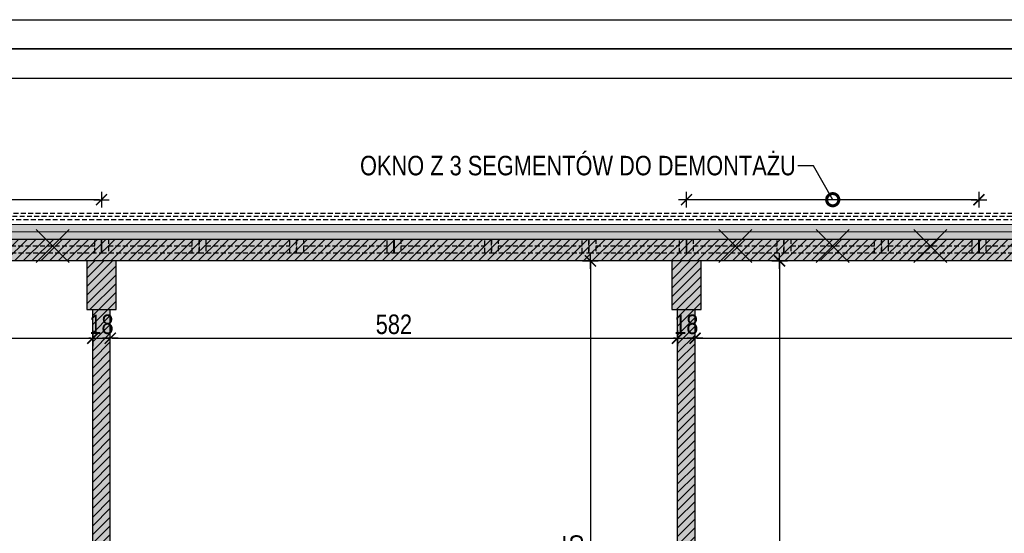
# Model space of a CAD drawing. Header units: millimetres. Extents: x 59331 to 112314, y -16110 to 34390.
# Tile 127 of 198: x 63406 to 64416, y 22937 to 23464. Entities that reach past the tile are written whole.
import ezdxf
from ezdxf import colors
from ezdxf.entities.mleader import LeaderData, LeaderLine
from ezdxf.math import Vec2, Vec3

# ---------------------------------------------------------------- set-up
doc = ezdxf.new("R2010")
doc.units = ezdxf.units.MM
doc.linetypes.add('DASHED', pattern=[0.75, 0.5, -0.25])
doc.layers.get('DEFPOINTS').update_dxf_attribs({"lineweight": 9})
for name, color, linetype in [('_HSA_HATCH_WYPEŁNIENIA_PRZEGRÓD', 205, 'Continuous'), ('_HSA_STOLARKA_ZEWNĘTRZNA', 132, 'Continuous'), ('_HSA_WIDOKOWE', 1, 'Continuous'), ('_HSA_WIDOKOWE_CIENKIE', 8, 'Continuous'), ('_HSA_WYM_100', 141, 'Continuous'), ('_HSA_ŚCIANY_DZIAŁOWE', 6, 'Continuous'), ('_HSA_ŚCIANY_KONSTRUKCYJNE', 3, 'Continuous'), ('_HSA_ŚCIANY_MUROWANE', 4, 'Continuous')]:
    doc.layers.add(name, color=color, linetype=linetype)
doc.layers.add('_HSA_IZOLACJA_TERMICZNA', color=2, linetype='Continuous', lineweight=5)
doc.layers.add('_HSA_UWAGI', color=50, linetype='Continuous', plot=False)
doc.layers.add('_HSA_WYBURZENIA', color=7, linetype='Continuous', true_color=0xdd0303)
doc.layers.add('_HSA_WYBURZENIA_01', color=7, linetype='Continuous', true_color=0xdd0303)
doc.styles.add('ARIAL_100', font='Arial.ttf', dxfattribs={"width": 0.8, "height": 20})
doc.linetypes.add('BATTING', pattern='A,0.00254,-2.54,[134,ltypeshp.shx,S=2.54,R=0,X=-2.54,Y=0],-5.08,[134,ltypeshp.shx,S=2.54,R=180,X=2.54,Y=0],-2.54', length=10.16254)
doc.dimstyles.new('WYM_WEWN_100', dxfattribs={"dimtxt": 20, "dimasz": 2, "dimexe": 10, "dimexo": 0, "dimgap": 4, "dimtad": 1, "dimdec": 1, "dimrnd": 0.1, "dimtxsty": 'ARIAL_100', "dimblk": 'Wym-03', "dimcen": 0, "dimdle": 10, "dimse1": 1, "dimse2": 1, "dimclrt": 256, "dimazin": 2, "dimtfac": 1, "dimtdec": 1, "dimtix": 1, "dimtmove": 2, "dimatfit": 0, "dimfxl": 1, "dimtolj": 1, "dimtzin": 0, "dimarcsym": 0})

# ---------------------------------------------------------------- blocks, each defined once
blk = doc.blocks.new('A$C8bc12de0')
at = {"linetype": 'ByBlock', "ltscale": 10}
blk.add_lwpolyline([(2.9, 11.4), (10281.7, 11.4), (10281.7, 8.2), (2.9, 8.2)], close=True, dxfattribs=at)
blk = doc.blocks.new('*U227')
at = {"linetype": 'ByBlock', "ltscale": 10}
for p, q in [((0, 14), (100, 14)), ((0, 0), (0, 14)), ((7, 0), (7, 14)), ((93, 14), (93, 0)), ((100, 14), (100, 0)), ((0, 0), (100, 0)), ((7, 7), (93, 7))]:
    blk.add_line(p, q, dxfattribs=at)
blk = doc.blocks.new('*U228')
at = {"linetype": 'ByBlock', "ltscale": 10}
for p, q in [((0, 14), (100, 14)), ((0, 0), (0, 14)), ((7, 0), (7, 14)), ((93, 14), (93, 0)), ((100, 14), (100, 0)), ((0, 0), (100, 0)), ((7, 7), (93, 7))]:
    blk.add_line(p, q, dxfattribs=at)
blk = doc.blocks.new('*U229')
at = {"linetype": 'ByBlock', "ltscale": 10}
for p, q in [((0, 14), (100, 14)), ((0, 0), (0, 14)), ((7, 0), (7, 14)), ((93, 14), (93, 0)), ((100, 14), (100, 0)), ((0, 0), (100, 0)), ((7, 7), (93, 7))]:
    blk.add_line(p, q, dxfattribs=at)
blk = doc.blocks.new('*U230')
at = {"linetype": 'ByBlock', "ltscale": 10}
for p, q in [((0, 14), (100, 14)), ((0, 0), (0, 14)), ((7, 0), (7, 14)), ((93, 14), (93, 0)), ((100, 14), (100, 0)), ((0, 0), (100, 0)), ((7, 7), (93, 7))]:
    blk.add_line(p, q, dxfattribs=at)
blk = doc.blocks.new('*U231')
at = {"linetype": 'ByBlock', "ltscale": 10}
for p, q in [((0, 14), (100, 14)), ((0, 0), (0, 14)), ((7, 0), (7, 14)), ((93, 14), (93, 0)), ((100, 14), (100, 0)), ((0, 0), (100, 0)), ((7, 7), (93, 7))]:
    blk.add_line(p, q, dxfattribs=at)
blk = doc.blocks.new('*U232')
at = {"linetype": 'ByBlock', "ltscale": 10}
for p, q in [((0, 14), (100, 14)), ((0, 0), (0, 14)), ((7, 0), (7, 14)), ((93, 14), (93, 0)), ((100, 14), (100, 0)), ((0, 0), (100, 0)), ((7, 7), (93, 7))]:
    blk.add_line(p, q, dxfattribs=at)
blk = doc.blocks.new('*U221')
at = {"linetype": 'ByBlock', "ltscale": 10}
for p, q in [((0, 14), (100, 14)), ((0, 0), (0, 14)), ((7, 0), (7, 14)), ((93, 14), (93, 0)), ((100, 14), (100, 0)), ((0, 0), (100, 0)), ((7, 7), (93, 7))]:
    blk.add_line(p, q, dxfattribs=at)
blk = doc.blocks.new('*U222')
at = {"linetype": 'ByBlock', "ltscale": 10}
for p, q in [((0, 14), (100, 14)), ((0, 0), (0, 14)), ((7, 0), (7, 14)), ((93, 14), (93, 0)), ((100, 14), (100, 0)), ((0, 0), (100, 0)), ((7, 7), (93, 7))]:
    blk.add_line(p, q, dxfattribs=at)
blk = doc.blocks.new('*U223')
at = {"linetype": 'ByBlock', "ltscale": 10}
for p, q in [((0, 14), (100, 14)), ((0, 0), (0, 14)), ((7, 0), (7, 14)), ((93, 14), (93, 0)), ((100, 14), (100, 0)), ((0, 0), (100, 0)), ((7, 7), (93, 7))]:
    blk.add_line(p, q, dxfattribs=at)
blk = doc.blocks.new('*U224')
at = {"linetype": 'ByBlock', "ltscale": 10}
for p, q in [((0, 14), (100, 14)), ((0, 0), (0, 14)), ((7, 0), (7, 14)), ((93, 14), (93, 0)), ((100, 14), (100, 0)), ((0, 0), (100, 0)), ((7, 7), (93, 7))]:
    blk.add_line(p, q, dxfattribs=at)
blk = doc.blocks.new('*U225')
at = {"linetype": 'ByBlock', "ltscale": 10}
for p, q in [((0, 14), (100, 14)), ((0, 0), (0, 14)), ((7, 0), (7, 14)), ((93, 14), (93, 0)), ((100, 14), (100, 0)), ((0, 0), (100, 0)), ((7, 7), (93, 7))]:
    blk.add_line(p, q, dxfattribs=at)
blk = doc.blocks.new('Wym-03')
for p, q in [((-4, 0), (4, 0)), ((0, 4), (0, -4))]:
    blk.add_line(p, q)
blk.add_lwpolyline([(-2.83, -2.83, 0.8, 0.8, 0), (2.83, 2.83, 0.05, 0.05, 0)], format="xyseb")
blk = doc.blocks.new('*D378')
at = {"layer": '_HSA_WYBURZENIA_01', "color": 0, "lineweight": -2, "transparency": 16777216}
blk.add_line((63488.3, 23278.9), (63192.3, 23278.9), dxfattribs=at)
at = {"layer": 'DEFPOINTS', "color": 0, "transparency": 16777216}
for p in [(63190.3, 23278.9), (63190.3, 23224.5), (63490.3, 23224.5)]:
    blk.add_point(p, dxfattribs=at)
at = {"layer": '_HSA_WYBURZENIA_01', "color": 0, "lineweight": -2, "transparency": 16777216, "xscale": 2, "yscale": 2, "zscale": 2}
for p, rotation in [((63190.3, 23278.9), 180.0000000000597), ((63490.3, 23278.9), 5.971223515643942e-11)]:
    blk.add_blockref('Wym-03', p, dxfattribs=dict(at, rotation=rotation))
blk = doc.blocks.new('A$C6782ac1e')
at = {"linetype": 'Continuous', "ltscale": 400}
for p, q in [((-12.2, 20.6), (12.2, -20.6)), ((20.6, 12.2), (-20.6, -12.2))]:
    blk.add_line(p, q, dxfattribs=at)
blk = doc.blocks.new('*D379')
at = {"layer": '_HSA_WYBURZENIA_01', "color": 0, "lineweight": -2, "transparency": 16777216}
blk.add_line((64388.3, 23278.9), (64092.3, 23278.9), dxfattribs=at)
at = {"layer": 'DEFPOINTS', "color": 0, "transparency": 16777216}
for p in [(64090.3, 23278.9), (64090.3, 23224.5), (64390.3, 23224.5)]:
    blk.add_point(p, dxfattribs=at)
at = {"layer": '_HSA_WYBURZENIA_01', "color": 0, "lineweight": -2, "transparency": 16777216, "xscale": 2, "yscale": 2, "zscale": 2}
for p, rotation in [((64090.3, 23278.9), 180.0000000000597), ((64390.3, 23278.9), 5.971223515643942e-11)]:
    blk.add_blockref('Wym-03', p, dxfattribs=dict(at, rotation=rotation))
blk = doc.blocks.new('_DotSmall')
at = {"color": 0, "linetype": 'ByBlock', "const_width": 0.5}
blk.add_lwpolyline([(-0.0625, 0, 1), (0.0625, 0, 1)], format="xyb", close=True, dxfattribs=at)
blk = doc.blocks.new('*D424')
at = {"layer": '_HSA_WYM_100', "color": 0, "lineweight": -2, "transparency": 16777216}
blk.add_line((60492.3, 23403.5), (70748.3, 23403.5), dxfattribs=at)
at = {"layer": 'DEFPOINTS', "color": 0, "transparency": 16777216}
for p in [(70750.3, 23403.5), (60490.3, 23238.5), (70750.3, 23238.5)]:
    blk.add_point(p, dxfattribs=at)
at = {"layer": '_HSA_WYM_100', "color": 0, "lineweight": -2, "transparency": 16777216, "xscale": 2, "yscale": 2, "zscale": 2}
for p, rotation in [((60490.3, 23403.5), 179.9999999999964), ((70750.3, 23403.5), 359.9999999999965)]:
    blk.add_blockref('Wym-03', p, dxfattribs=dict(at, rotation=rotation))
at = {"layer": '_HSA_WYM_100', "transparency": 16777216, "insert": (65620.3, 23417.7), "char_height": 20, "attachment_point": 5, "style": 'ARIAL_100'}
blk.add_mtext('\\A1;10260', dxfattribs=at)
blk = doc.blocks.new('*D428')
at = {"layer": '_HSA_WYM_100', "color": 0, "lineweight": -2, "transparency": 16777216}
blk.add_line((72356.2, 23433.5), (60433.3, 23433.5), dxfattribs=at)
at = {"layer": 'DEFPOINTS', "color": 0, "transparency": 16777216}
for p in [(60431.3, 23433.5), (60431.3, 23253.5), (72358.2, 23253.5)]:
    blk.add_point(p, dxfattribs=at)
at = {"layer": '_HSA_WYM_100', "color": 0, "lineweight": -2, "transparency": 16777216, "xscale": 2, "yscale": 2, "zscale": 2, "rotation": 180}
blk.add_blockref('Wym-03', (60431.3, 23433.5), dxfattribs=at)
at = {"layer": '_HSA_WYM_100', "color": 0, "lineweight": -2, "transparency": 16777216, "xscale": 2, "yscale": 2, "zscale": 2}
blk.add_blockref('Wym-03', (72358.2, 23433.5), dxfattribs=at)
at = {"layer": '_HSA_WYM_100', "transparency": 16777216, "insert": (66394.8, 23447.7), "char_height": 20, "attachment_point": 5, "style": 'ARIAL_100'}
blk.add_mtext('\\A1;11927', dxfattribs=at)
blk = doc.blocks.new('*D685')
at = {"layer": '_HSA_WYM_100', "color": 0, "lineweight": -2, "transparency": 16777216}
blk.add_line((61701.3, 23136.8), (63479.3, 23136.8), dxfattribs=at)
at = {"layer": 'DEFPOINTS', "color": 0, "transparency": 16777216}
for p in [(61699.3, 23166.1), (63481.3, 23166.1), (63481.3, 23136.8)]:
    blk.add_point(p, dxfattribs=at)
at = {"layer": '_HSA_WYM_100', "color": 0, "lineweight": -2, "transparency": 16777216, "xscale": 2, "yscale": 2, "zscale": 2, "rotation": 180.0000000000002}
blk.add_blockref('Wym-03', (61699.3, 23136.8), dxfattribs=at)
at = {"layer": '_HSA_WYM_100', "color": 0, "lineweight": -2, "transparency": 16777216, "xscale": 2, "yscale": 2, "zscale": 2}
blk.add_blockref('Wym-03', (63481.3, 23136.8), dxfattribs=at)
at = {"layer": '_HSA_WYM_100', "transparency": 16777216, "insert": (62590.3, 23151), "char_height": 20, "attachment_point": 5, "style": 'ARIAL_100'}
blk.add_mtext('\\A1;1782', dxfattribs=at)
blk = doc.blocks.new('*D686')
at = {"layer": '_HSA_WYM_100', "color": 0, "lineweight": -2, "transparency": 16777216}
for p, q in [((63479.3, 23136.8), (63477.3, 23136.8)), ((63481.3, 23136.8), (63499.3, 23136.8)), ((63501.3, 23136.8), (63503.3, 23136.8))]:
    blk.add_line(p, q, dxfattribs=at)
at = {"layer": 'DEFPOINTS', "color": 0, "transparency": 16777216}
for p in [(63481.3, 23166.1), (63499.3, 23166.1), (63499.3, 23136.8)]:
    blk.add_point(p, dxfattribs=at)
at = {"layer": '_HSA_WYM_100', "color": 0, "lineweight": -2, "transparency": 16777216, "xscale": 2, "yscale": 2, "zscale": 2}
blk.add_blockref('Wym-03', (63481.3, 23136.8), dxfattribs=at)
at = {"layer": '_HSA_WYM_100', "color": 0, "lineweight": -2, "transparency": 16777216, "xscale": 2, "yscale": 2, "zscale": 2, "rotation": 180.0000000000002}
blk.add_blockref('Wym-03', (63499.3, 23136.8), dxfattribs=at)
at = {"layer": '_HSA_WYM_100', "transparency": 16777216, "insert": (63490.3, 23151), "char_height": 20, "attachment_point": 5, "style": 'ARIAL_100'}
blk.add_mtext('\\A1;18', dxfattribs=at)
blk = doc.blocks.new('*D687')
at = {"layer": '_HSA_WYM_100', "color": 0, "lineweight": -2, "transparency": 16777216}
blk.add_line((63501.3, 23136.8), (64079.1, 23136.8), dxfattribs=at)
at = {"layer": 'DEFPOINTS', "color": 0, "transparency": 16777216}
for p in [(63499.3, 23166.1), (64081.1, 23166.1), (64081.1, 23136.8)]:
    blk.add_point(p, dxfattribs=at)
at = {"layer": '_HSA_WYM_100', "color": 0, "lineweight": -2, "transparency": 16777216, "xscale": 2, "yscale": 2, "zscale": 2, "rotation": 180.0000000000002}
blk.add_blockref('Wym-03', (63499.3, 23136.8), dxfattribs=at)
at = {"layer": '_HSA_WYM_100', "color": 0, "lineweight": -2, "transparency": 16777216, "xscale": 2, "yscale": 2, "zscale": 2}
blk.add_blockref('Wym-03', (64081.1, 23136.8), dxfattribs=at)
at = {"layer": '_HSA_WYM_100', "transparency": 16777216, "insert": (63790.2, 23151), "char_height": 20, "attachment_point": 5, "style": 'ARIAL_100'}
blk.add_mtext('\\A1;582', dxfattribs=at)
blk = doc.blocks.new('*D688')
at = {"layer": '_HSA_WYM_100', "color": 0, "lineweight": -2, "transparency": 16777216}
for p, q in [((64079.1, 23136.8), (64077.1, 23136.8)), ((64081.1, 23136.8), (64099.1, 23136.8)), ((64101.1, 23136.8), (64103.1, 23136.8))]:
    blk.add_line(p, q, dxfattribs=at)
at = {"layer": 'DEFPOINTS', "color": 0, "transparency": 16777216}
for p in [(64081.1, 23166.1), (64099.1, 23166.1), (64099.1, 23136.8)]:
    blk.add_point(p, dxfattribs=at)
at = {"layer": '_HSA_WYM_100', "color": 0, "lineweight": -2, "transparency": 16777216, "xscale": 2, "yscale": 2, "zscale": 2}
blk.add_blockref('Wym-03', (64081.1, 23136.8), dxfattribs=at)
at = {"layer": '_HSA_WYM_100', "color": 0, "lineweight": -2, "transparency": 16777216, "xscale": 2, "yscale": 2, "zscale": 2, "rotation": 180.0000000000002}
blk.add_blockref('Wym-03', (64099.1, 23136.8), dxfattribs=at)
at = {"layer": '_HSA_WYM_100', "transparency": 16777216, "insert": (64090.1, 23151), "char_height": 20, "attachment_point": 5, "style": 'ARIAL_100'}
blk.add_mtext('\\A1;18', dxfattribs=at)
blk = doc.blocks.new('*D689')
at = {"layer": '_HSA_WYM_100', "color": 0, "lineweight": -2, "transparency": 16777216}
blk.add_line((64101.1, 23136.8), (66539.1, 23136.8), dxfattribs=at)
at = {"layer": 'DEFPOINTS', "color": 0, "transparency": 16777216}
for p in [(64099.1, 23166.1), (66541.1, 23166.1), (66541.1, 23136.8)]:
    blk.add_point(p, dxfattribs=at)
at = {"layer": '_HSA_WYM_100', "color": 0, "lineweight": -2, "transparency": 16777216, "xscale": 2, "yscale": 2, "zscale": 2, "rotation": 180.0000000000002}
blk.add_blockref('Wym-03', (64099.1, 23136.8), dxfattribs=at)
at = {"layer": '_HSA_WYM_100', "color": 0, "lineweight": -2, "transparency": 16777216, "xscale": 2, "yscale": 2, "zscale": 2}
blk.add_blockref('Wym-03', (66541.1, 23136.8), dxfattribs=at)
at = {"layer": '_HSA_WYM_100', "transparency": 16777216, "insert": (65320.1, 23150.9), "char_height": 20, "attachment_point": 5, "style": 'ARIAL_100'}
blk.add_mtext('\\A1;2442', dxfattribs=at)
blk = doc.blocks.new('*D735')
at = {"layer": '_HSA_WYM_100', "color": 0, "lineweight": -2, "transparency": 16777216}
blk.add_line((63991.8, 23214.1), (63991.8, 22601.6), dxfattribs=at)
at = {"layer": 'DEFPOINTS', "color": 0, "transparency": 16777216}
for p in [(64075.3, 23216.1), (63991.8, 22599.6), (64075.3, 22599.6)]:
    blk.add_point(p, dxfattribs=at)
at = {"layer": '_HSA_WYM_100', "color": 0, "lineweight": -2, "transparency": 16777216, "xscale": 2, "yscale": 2, "zscale": 2}
for p, rotation in [((63991.8, 23216.1), 89.99999999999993), ((63991.8, 22599.6), 269.9999999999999)]:
    blk.add_blockref('Wym-03', p, dxfattribs=dict(at, rotation=rotation))
at = {"layer": '_HSA_WYM_100', "transparency": 16777216, "insert": (63975.7, 22907.9), "char_height": 20, "attachment_point": 5, "rotation": 90, "style": 'ARIAL_100'}
blk.add_mtext('\\A1;616,5', dxfattribs=at)
blk = doc.blocks.new('*D738')
at = {"layer": '_HSA_WYM_100', "color": 0, "lineweight": -2, "transparency": 16777216}
blk.add_line((64185.9, 23214.1), (64185.9, 22321.2), dxfattribs=at)
at = {"layer": 'DEFPOINTS', "color": 0, "transparency": 16777216}
for p in [(64105.3, 23216.1), (64105.3, 22319.2), (64185.9, 22319.2)]:
    blk.add_point(p, dxfattribs=at)
at = {"layer": '_HSA_WYM_100', "color": 0, "lineweight": -2, "transparency": 16777216, "xscale": 2, "yscale": 2, "zscale": 2}
for p, rotation in [((64185.9, 23216.1), 89.99999999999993), ((64185.9, 22319.2), 269.9999999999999)]:
    blk.add_blockref('Wym-03', p, dxfattribs=dict(at, rotation=rotation))
at = {"layer": '_HSA_WYM_100', "transparency": 16777216, "insert": (64171.6, 22767.7), "char_height": 20, "attachment_point": 5, "rotation": 90, "style": 'ARIAL_100'}
blk.add_mtext('\\A1;897', dxfattribs=at)

msp = doc.modelspace()

# ---------------------------------------------------------------- hatches: boundary and pattern name
at = {"layer": '_HSA_HATCH_WYPEŁNIENIA_PRZEGRÓD', "true_color": 0x969696}
msp.add_hatch(color=252, dxfattribs=at).paths.add_polyline_path([(72278.19, 23173.28), (72278.19, 23209), (72296.81, 23209), (72296.81, 23216.14), (60490.33, 23216.14), (60490.33, 23253.53), (72358.19, 23253.53), (72358.19, 22564.17), (72343.19, 22564.17), (72343.19, 22559.17), (72313.81, 22559.17), (72313.81, 23173.28)])
at = {"layer": '_HSA_HATCH_WYPEŁNIENIA_PRZEGRÓD'}
h = msp.add_hatch(dxfattribs=at)
h.set_pattern_fill('ANSI31', color=256, scale=2, style=0)
h.set_pattern_definition([(45, (0, -5754.548), (-4.49012806, 4.49012806), [])])
h.paths.add_polyline_path([(72278.19, 23173.28), (72278.19, 23209), (72296.81, 23209), (72296.81, 23216.14), (60490.33, 23216.14), (60490.33, 23238.53), (72343.19, 23238.53), (72343.19, 22559.17), (72313.81, 22559.17), (72313.81, 23173.28)])
h = msp.add_hatch(dxfattribs=at)
h.set_pattern_fill('ANSI31', color=256, scale=2, angle=-1e-13, style=0)
h.paths.add_polyline_path([(61705.33, 21441.25), (61675.33, 21441.25), (61675.33, 21391.25), (61690.33, 21391.25), (61705.33, 21391.25)])
h.paths.add_polyline_path([(61699.33, 21838.39), (61681.33, 21838.39), (61681.33, 21441.25), (61699.33, 21441.25)])
h.paths.add_polyline_path([(61712.54, 21884.11), (61668.54, 21884.11), (61668.54, 21838.39), (61712.54, 21838.39)])
h.paths.add_polyline_path([(61699.33, 22278.39), (61681.33, 22278.39), (61681.33, 21884.11), (61699.33, 21884.11)])
h.paths.add_polyline_path([(61712.54, 22324.11), (61668.54, 22324.11), (61668.54, 22278.39), (61712.54, 22278.39)])
h.paths.add_polyline_path([(61712.54, 22362.89), (61668.54, 22362.89), (61668.54, 22324.11), (61712.54, 22324.11)])
h.paths.add_polyline_path([(61712.54, 22581.67), (61668.54, 22581.67), (61668.54, 22542.89), (61712.54, 22542.89)])
h.paths.add_polyline_path([(61712.54, 22627.39), (61668.54, 22627.39), (61668.54, 22581.67), (61712.54, 22581.67)])
h.paths.add_polyline_path([(61705.33, 23216.14), (61675.33, 23216.14), (61675.33, 23166.14), (61705.33, 23166.14)])
h.paths.add_polyline_path([(61699.33, 23166.14), (61681.33, 23166.14), (61681.33, 22627.39), (61699.33, 22627.39)])
h.paths.add_polyline_path([(62305.33, 23216.14), (62275.33, 23216.14), (62275.33, 23166.14), (62305.33, 23166.14)])
h.paths.add_polyline_path([(62905.33, 23216.14), (62875.33, 23216.14), (62875.33, 23166.14), (62905.33, 23166.14)])
h.paths.add_polyline_path([(63505.33, 23216.14), (63475.33, 23216.14), (63475.33, 23166.14), (63505.33, 23166.14)])
h.paths.add_polyline_path([(63499.33, 23166.14), (63481.33, 23166.14), (63481.33, 22627.39), (63499.33, 22627.39)])
h.paths.add_polyline_path([(63513.14, 22599.67), (63513.14, 22627.39), (63469.14, 22627.39), (63469.14, 22581.67), (63513.14, 22581.67)])
h.paths.add_polyline_path([(63728.54, 22599.67), (63513.14, 22599.67), (63513.14, 22581.67), (63728.54, 22581.67)])
h.paths.add_polyline_path([(63772.54, 22627.39), (63728.54, 22627.39), (63728.54, 22581.67), (63772.54, 22581.67)])
h.paths.add_polyline_path([(63762.03, 22581.67), (63744.03, 22581.67), (63744.03, 22536.89), (63762.03, 22536.89)])
h.paths.add_polyline_path([(63849.38, 22599.67), (63772.54, 22599.67), (63772.54, 22581.67), (63849.38, 22581.67)])
h.paths.add_polyline_path([(64101.79, 22581.67), (64083.79, 22581.67), (64083.79, 22536.89), (64101.79, 22536.89)])
h.paths.add_polyline_path([(64099.08, 23166.14), (64081.08, 23166.14), (64081.08, 22627.39), (64099.08, 22627.39)])
h.paths.add_polyline_path([(64112.3, 22627.39), (64068.3, 22627.39), (64068.3, 22581.67), (64112.3, 22581.67)])
h.paths.add_polyline_path([(64068.3, 22599.67), (63967.38, 22599.67), (63967.38, 22581.67), (64068.3, 22581.67)])
h.paths.add_polyline_path([(64105.33, 23216.14), (64075.33, 23216.14), (64075.33, 23166.14), (64105.33, 23166.14)])
h.paths.add_polyline_path([(64101.79, 22368.89), (64083.79, 22368.89), (64083.79, 22324.11), (64101.79, 22324.11)])
h.paths.add_polyline_path([(64112.3, 22324.11), (64068.3, 22324.11), (64068.3, 22278.39), (64112.3, 22278.39)])
h.paths.add_polyline_path([(64099.08, 22278.39), (64081.08, 22278.39), (64081.08, 21884.11), (64099.08, 21884.11)])
h.paths.add_polyline_path([(63762.03, 22368.89), (63744.03, 22368.89), (63744.03, 22324.11), (63762.03, 22324.11)])
h.paths.add_polyline_path([(63772.54, 22324.11), (63728.54, 22324.11), (63728.54, 22278.39), (63772.54, 22278.39)])
h.paths.add_polyline_path([(63759.33, 22278.39), (63741.33, 22278.39), (63741.33, 21884.11), (63759.33, 21884.11)])
h.paths.add_polyline_path([(63772.54, 21884.11), (63728.54, 21884.11), (63728.54, 21838.39), (63772.54, 21838.39)])
h.paths.add_polyline_path([(63759.33, 21838.39), (63741.33, 21838.39), (63741.33, 21441.25), (63759.33, 21441.25)])
h.paths.add_polyline_path([(64099.08, 21838.39), (64081.08, 21838.39), (64081.08, 21718.39), (64099.08, 21718.39)])
h.paths.add_polyline_path([(64099.08, 21550.39), (64081.08, 21550.39), (64081.08, 21441.25), (64099.08, 21441.25)])
h.paths.add_polyline_path([(64105.33, 21441.25), (64075.33, 21441.25), (64075.33, 21391.25), (64105.33, 21391.25)])
h.paths.add_polyline_path([(64112.3, 21884.11), (64068.3, 21884.11), (64068.3, 21838.39), (64112.3, 21838.39)])
h.paths.add_polyline_path([(63765.08, 21441.25), (63735.08, 21441.25), (63735.08, 21391.25), (63765.08, 21391.25)])
h.paths.add_polyline_path([(63800.21, 21391.25), (62620.33, 21391.25), (62620.33, 21370.53), (63800.21, 21370.53)])
h.paths.add_polyline_path([(63505.33, 21441.25), (63475.33, 21441.25), (63475.33, 21391.25), (63505.33, 21391.25)])
h.paths.add_polyline_path([(62905.33, 21441.25), (62875.33, 21441.25), (62875.33, 21391.25), (62905.33, 21391.25)])
h.paths.add_polyline_path([(62380.33, 21391.25), (61690.33, 21391.25), (61675.33, 21391.25), (61660.33, 21391.25), (61660.33, 21370.53), (62380.33, 21370.53)])
h.paths.add_polyline_path([(62305.33, 21441.25), (62275.33, 21441.25), (62275.33, 21391.25), (62305.33, 21391.25)])
at = {"layer": '_HSA_HATCH_WYPEŁNIENIA_PRZEGRÓD', "true_color": 0x969696}
h = msp.add_hatch(color=252, dxfattribs=at)
h.paths.add_polyline_path([(61705.33, 21441.25), (61675.33, 21441.25), (61675.33, 21391.25), (61690.33, 21391.25), (61705.33, 21391.25)])
h.paths.add_polyline_path([(61699.33, 21838.39), (61681.33, 21838.39), (61681.33, 21441.25), (61699.33, 21441.25)])
h.paths.add_polyline_path([(61712.54, 21884.11), (61668.54, 21884.11), (61668.54, 21838.39), (61712.54, 21838.39)])
h.paths.add_polyline_path([(61699.33, 22278.39), (61681.33, 22278.39), (61681.33, 21884.11), (61699.33, 21884.11)])
h.paths.add_polyline_path([(61712.54, 22324.11), (61668.54, 22324.11), (61668.54, 22278.39), (61712.54, 22278.39)])
h.paths.add_polyline_path([(61712.54, 22362.89), (61668.54, 22362.89), (61668.54, 22324.11), (61712.54, 22324.11)])
h.paths.add_polyline_path([(61712.54, 22581.67), (61668.54, 22581.67), (61668.54, 22542.89), (61712.54, 22542.89)])
h.paths.add_polyline_path([(61712.54, 22627.39), (61668.54, 22627.39), (61668.54, 22581.67), (61712.54, 22581.67)])
h.paths.add_polyline_path([(61705.33, 23216.14), (61675.33, 23216.14), (61675.33, 23166.14), (61705.33, 23166.14)])
h.paths.add_polyline_path([(61699.33, 23166.14), (61681.33, 23166.14), (61681.33, 22627.39), (61699.33, 22627.39)])
h.paths.add_polyline_path([(62305.33, 23216.14), (62275.33, 23216.14), (62275.33, 23166.14), (62305.33, 23166.14)])
h.paths.add_polyline_path([(62905.33, 23216.14), (62875.33, 23216.14), (62875.33, 23166.14), (62905.33, 23166.14)])
h.paths.add_polyline_path([(63505.33, 23216.14), (63475.33, 23216.14), (63475.33, 23166.14), (63505.33, 23166.14)])
h.paths.add_polyline_path([(63499.33, 23166.14), (63481.33, 23166.14), (63481.33, 22627.39), (63499.33, 22627.39)])
h.paths.add_polyline_path([(63513.14, 22599.67), (63513.14, 22627.39), (63469.14, 22627.39), (63469.14, 22581.67), (63513.14, 22581.67)])
h.paths.add_polyline_path([(63728.54, 22599.67), (63513.14, 22599.67), (63513.14, 22581.67), (63728.54, 22581.67)])
h.paths.add_polyline_path([(63772.54, 22627.39), (63728.54, 22627.39), (63728.54, 22581.67), (63772.54, 22581.67)])
h.paths.add_polyline_path([(63762.03, 22581.67), (63744.03, 22581.67), (63744.03, 22536.89), (63762.03, 22536.89)])
h.paths.add_polyline_path([(63849.38, 22599.67), (63772.54, 22599.67), (63772.54, 22581.67), (63849.38, 22581.67)])
h.paths.add_polyline_path([(64101.79, 22581.67), (64083.79, 22581.67), (64083.79, 22536.89), (64101.79, 22536.89)])
h.paths.add_polyline_path([(64099.08, 23166.14), (64081.08, 23166.14), (64081.08, 22627.39), (64099.08, 22627.39)])
h.paths.add_polyline_path([(64112.3, 22627.39), (64068.3, 22627.39), (64068.3, 22581.67), (64112.3, 22581.67)])
h.paths.add_polyline_path([(64068.3, 22599.67), (63967.38, 22599.67), (63967.38, 22581.67), (64068.3, 22581.67)])
h.paths.add_polyline_path([(64105.33, 23216.14), (64075.33, 23216.14), (64075.33, 23166.14), (64105.33, 23166.14)])
h.paths.add_polyline_path([(64101.79, 22368.89), (64083.79, 22368.89), (64083.79, 22324.11), (64101.79, 22324.11)])
h.paths.add_polyline_path([(64112.3, 22324.11), (64068.3, 22324.11), (64068.3, 22278.39), (64112.3, 22278.39)])
h.paths.add_polyline_path([(64099.08, 22278.39), (64081.08, 22278.39), (64081.08, 21884.11), (64099.08, 21884.11)])
h.paths.add_polyline_path([(63762.03, 22368.89), (63744.03, 22368.89), (63744.03, 22324.11), (63762.03, 22324.11)])
h.paths.add_polyline_path([(63772.54, 22324.11), (63728.54, 22324.11), (63728.54, 22278.39), (63772.54, 22278.39)])
h.paths.add_polyline_path([(63759.33, 22278.39), (63741.33, 22278.39), (63741.33, 21884.11), (63759.33, 21884.11)])
h.paths.add_polyline_path([(63772.54, 21884.11), (63728.54, 21884.11), (63728.54, 21838.39), (63772.54, 21838.39)])
h.paths.add_polyline_path([(63759.33, 21838.39), (63741.33, 21838.39), (63741.33, 21441.25), (63759.33, 21441.25)])
h.paths.add_polyline_path([(64099.08, 21838.39), (64081.08, 21838.39), (64081.08, 21718.39), (64099.08, 21718.39)])
h.paths.add_polyline_path([(64099.08, 21550.39), (64081.08, 21550.39), (64081.08, 21441.25), (64099.08, 21441.25)])
h.paths.add_polyline_path([(64105.33, 21441.25), (64075.33, 21441.25), (64075.33, 21391.25), (64105.33, 21391.25)])
h.paths.add_polyline_path([(64112.3, 21884.11), (64068.3, 21884.11), (64068.3, 21838.39), (64112.3, 21838.39)])
h.paths.add_polyline_path([(63765.08, 21441.25), (63735.08, 21441.25), (63735.08, 21391.25), (63765.08, 21391.25)])
h.paths.add_polyline_path([(63800.21, 21391.25), (62620.33, 21391.25), (62620.33, 21355.53), (63800.21, 21355.53)])
h.paths.add_polyline_path([(63505.33, 21441.25), (63475.33, 21441.25), (63475.33, 21391.25), (63505.33, 21391.25)])
h.paths.add_polyline_path([(62905.33, 21441.25), (62875.33, 21441.25), (62875.33, 21391.25), (62905.33, 21391.25)])
h.paths.add_polyline_path([(62380.33, 21391.25), (61690.33, 21391.25), (61675.33, 21391.25), (61660.33, 21391.25), (61660.33, 21355.53), (62380.33, 21355.53)])
h.paths.add_polyline_path([(62305.33, 21441.25), (62275.33, 21441.25), (62275.33, 21391.25), (62305.33, 21391.25)])

# ---------------------------------------------------------------- linework, layer by layer
at = {"layer": '_HSA_IZOLACJA_TERMICZNA'}
msp.add_line((60431.33, 23253.53), (72358.19, 23253.53), dxfattribs=at)
at = {"layer": '_HSA_IZOLACJA_TERMICZNA', "color": 8, "linetype": 'BATTING', "ltscale": 0.7}
msp.add_line((60446.33, 23246.03), (72343.19, 23246.03), dxfattribs=at)
at = {"layer": '_HSA_STOLARKA_ZEWNĘTRZNA', "ltscale": 10, "const_width": 2}
for points in [[(63490.33, 23238.53), (63490.33, 23224.53)], [(63790.33, 23238.53), (63790.33, 23224.53)], [(64090.33, 23238.53), (64090.33, 23224.53)], [(64390.33, 23238.53), (64390.33, 23224.53)]]:
    msp.add_lwpolyline(points, dxfattribs=at)
at = {"layer": '_HSA_UWAGI'}
for points in [[(60221.33, 23463.53), (72568.19, 23463.53), (72568.19, 19317.42), (60221.33, 19317.42)], [(60251.33, 23433.53), (72538.19, 23433.53), (72538.19, 19347.42), (60251.33, 19347.42)], [(60281.33, 23403.53), (72508.19, 23403.53), (72508.19, 19377.42), (60281.33, 19377.42)]]:
    msp.add_lwpolyline(points, close=True, dxfattribs=at)
at = {"layer": '_HSA_WIDOKOWE', "linetype": 'DASHED', "ltscale": 10}
msp.add_lwpolyline([(60485.33, 23253.53), (60485.33, 23258.53), (70750.33, 23258.53), (70750.33, 23253.53)], dxfattribs=at)
at = {"layer": '_HSA_ŚCIANY_DZIAŁOWE'}
for p, q in [((63481.33, 22627.39), (63481.33, 23166.14)), ((63499.33, 22627.39), (63499.33, 23166.14)), ((64081.08, 22627.39), (64081.08, 23166.14)), ((64099.08, 22627.39), (64099.08, 23166.14))]:
    msp.add_line(p, q, dxfattribs=at)
at = {"layer": '_HSA_ŚCIANY_KONSTRUKCYJNE'}
for points in [[(63475.33, 23166.14), (63505.33, 23166.14), (63505.33, 23216.14), (63475.33, 23216.14)], [(64075.33, 23166.14), (64105.33, 23166.14), (64105.33, 23216.14), (64075.33, 23216.14)]]:
    msp.add_lwpolyline(points, close=True, dxfattribs=at)
at = {"layer": '_HSA_ŚCIANY_MUROWANE'}
msp.add_line((60490.33, 23238.53), (72343.19, 23238.53), dxfattribs=at)
at = {"layer": '_HSA_ŚCIANY_MUROWANE', "ltscale": 0.07}
msp.add_line((72296.81, 23216.14), (60490.33, 23216.14), dxfattribs=at)

# ---------------------------------------------------------------- block references
at = {"layer": '_HSA_STOLARKA_ZEWNĘTRZNA', "linetype": 'DASHED', "ltscale": 10, "xscale": -1, "rotation": 180}
for name, p in [('*U227', (63390.33, 23238.53)), ('*U228', (63490.33, 23238.53)), ('*U229', (63590.33, 23238.53)), ('*U230', (63690.33, 23238.53)), ('*U231', (63790.33, 23238.53)), ('*U232', (63890.33, 23238.53)), ('*U221', (63990.33, 23238.53)), ('*U222', (64090.33, 23238.53)), ('*U223', (64190.33, 23238.53)), ('*U224', (64290.33, 23238.53)), ('*U225', (64390.33, 23238.53))]:
    msp.add_blockref(name, p, dxfattribs=at)
at = {"layer": '_HSA_WIDOKOWE_CIENKIE', "linetype": 'DASHED', "ltscale": 10}
msp.add_blockref('A$C8bc12de0', (60472.2, 23253.53), dxfattribs=at)
at = {"layer": '_HSA_WYBURZENIA', "rotation": 14.34042781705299}
for p in [(63440.33, 23231.53), (64140.33, 23231.53), (64240.33, 23231.53), (64340.33, 23231.53)]:
    msp.add_blockref('A$C6782ac1e', p, dxfattribs=at)

# ---------------------------------------------------------------- dimensions: what is measured, and where the dimension line sits
at = {"layer": '_HSA_WYBURZENIA_01'}
for p1, p2, picture, middle in [((63490.33, 23224.53), (63190.33, 23224.53), '*D378', (63340.33, 23278.91)), ((64390.33, 23224.53), (64090.33, 23224.53), '*D379', (64240.33, 23278.91))]:
    dim = msp.add_aligned_dim(p1=p1, p2=p2, distance=-54.38, text=' ', dimstyle='WYM_WEWN_100', dxfattribs=at)
    dim.commit()
    dim.dimension.update_dxf_attribs({"geometry": picture, "text_midpoint": middle})
at = {"layer": '_HSA_WYM_100'}
for p1, p2, distance, picture, middle in [((72358.19, 23253.53), (60431.33, 23253.53), -180, '*D428', (66394.76, 23447.74)), ((64075.33, 23216.14), (64075.33, 22599.65), -83.57, '*D735', (63975.74, 22907.89)), ((64105.33, 23216.14), (64105.33, 22319.25), 80.53, '*D738', (64171.65, 22767.69))]:
    dim = msp.add_aligned_dim(p1=p1, p2=p2, distance=distance, dimstyle='WYM_WEWN_100', override={"dimrnd": 0.5}, dxfattribs=at)
    dim.commit()
    dim.dimension.update_dxf_attribs({"geometry": picture, "text_midpoint": middle})
for base, p1, p2, picture, middle in [((70750.33, 23403.53), (60490.33, 23238.53), (70750.33, 23238.53), '*D424', (65620.33, 23417.74)), ((63481.33, 23136.82), (61699.33, 23166.14), (63481.33, 23166.14), '*D685', (62590.33, 23151.03)), ((63499.33, 23136.82), (63481.33, 23166.14), (63499.33, 23166.14), '*D686', (63490.33, 23151.03)), ((64081.0849, 23136.818), (63499.3255, 23166.1391), (64081.0849, 23166.1391), '*D687', (63790.2052, 23151.0294)), ((64099.08, 23136.82), (64081.08, 23166.14), (64099.08, 23166.14), '*D688', (64090.08, 23151.03)), ((66541.08, 23136.82), (64099.08, 23166.14), (66541.08, 23166.14), '*D689', (65320.08, 23150.86))]:
    dim = msp.add_linear_dim(base=base, p1=p1, p2=p2, angle=180, dimstyle='WYM_WEWN_100', override={"dimrnd": 0.5}, dxfattribs=at)
    dim.commit()
    dim.dimension.update_dxf_attribs({"geometry": picture, "text_midpoint": middle})

# ---------------------------------------------------------------- leaders
at = {"layer": '_HSA_WYBURZENIA_01'}
ml = msp.add_multileader_mtext('Standard', dxfattribs=at)
ml.set_content('\\pxt5;OKNO Z 3 SEGMENTÓW DO DEMONTAŻU', color=256, style='ARIAL_100')
ml.set_leader_properties()
ml.set_arrow_properties(name='DOTSMALL')
ml.build(insert=Vec2(0, 0))
ml.multileader.update_dxf_attribs({"dogleg_length": 10, "arrow_head_size": 25})
ctx = ml.context
ctx.base_point, ctx.char_height, ctx.arrow_head_size, ctx.plane_origin = Vec3(63756.3, 23313.73), 20, 25, Vec3(64350.55, 24079.15)
ctx.text_align_type = 2
notes = []
notes.append((ctx, [(1, (1, 1, 0), (64220.5, 23313.73), (-1, 0), 16.03, [(2, [(64240.33, 23278.91)], 0, [])])]))
ctx.mtext.insert, ctx.mtext.rotation, ctx.mtext.width, ctx.mtext.defined_height, ctx.mtext.alignment, ctx.mtext.line_spacing_factor = Vec3(64202.47, 23323.91), -6.2831853, 531.3143, 47.86, 3, 0.8
for ctx, leaders in notes:
    for number, flags, end, landing, length, lines in leaders:
        leader = LeaderData()
        leader.index, (leader.has_last_leader_line, leader.has_dogleg_vector, leader.attachment_direction) = number, flags
        leader.last_leader_point, leader.dogleg_vector, leader.dogleg_length = Vec3(end), Vec3(landing), length
        for number, points, colour, breaks in lines:
            line = LeaderLine()
            line.index, line.vertices, line.color, line.breaks = number, Vec3.list(points), colors.encode_raw_color(colour), breaks
            leader.lines.append(line)
        ctx.leaders.append(leader)

doc.saveas('drawing.dxf')
